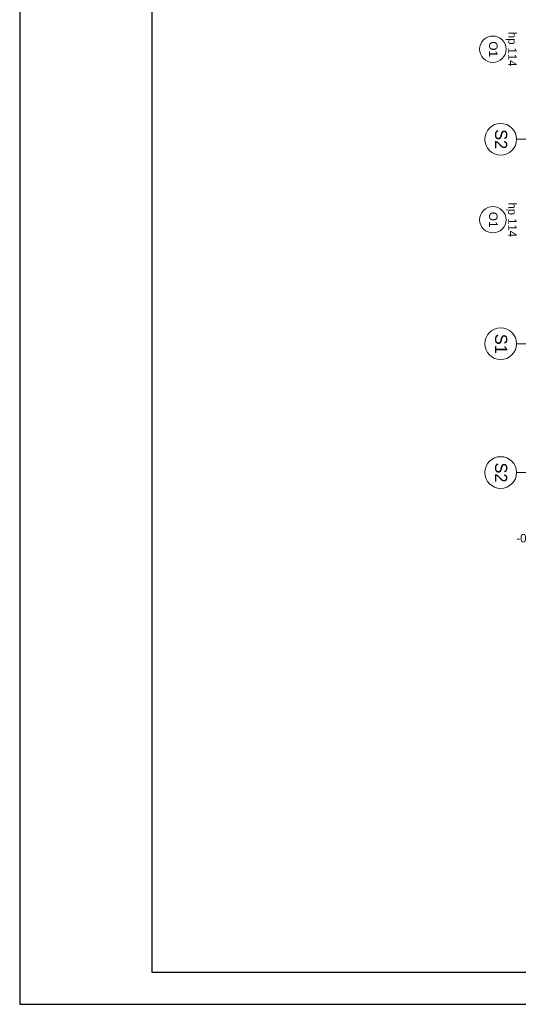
# Model space of a CAD drawing. Extents: x -440864 to -355682, y 13652 to 155872.
# Tile 1 of 179: x -440757 to -431313, y 13652 to 32302. Entities that reach past the tile are written whole.
import ezdxf

# ---------------------------------------------------------------- set-up
doc = ezdxf.new("R2010")
doc.units = 0
doc.header["$MEASUREMENT"] = 0
for name, color, linetype in [('#podkład', 252, 'Continuous'), ('_TABELA', 7, 'Continuous'), ('Arch opisy', 252, 'Continuous'), ('INWENT RZĘDNE', 252, 'Continuous')]:
    doc.layers.add(name, color=color, linetype=linetype)
for name, color, linetype, lineweight in [('Arch opisy okien_Nr_Pióra__9', 252, 'Continuous', 13), ('Arch opisy_Nr_Pióra__1', 252, 'Continuous', 25), ('Arch opisy_Nr_Pióra__21', 252, 'Continuous', 9), ('Arch opisy_Nr_Pióra__9', 252, 'Continuous', 13), ('INWENT RZĘDNE_Nr_Pióra__21', 252, 'Continuous', 9), ('INWENT. OKNA_Nr_Pióra__21', 252, 'Continuous', 9)]:
    doc.layers.add(name, color=color, linetype=linetype, lineweight=lineweight)
doc.styles.add('GENERATED_STYLE_10', font='arial.ttf')
doc.styles.add('GENERATED_STYLE_2', font='txt')
doc.styles.add('GENERATED_STYLE_5', font='txt')

# ---------------------------------------------------------------- blocks, each defined once
blk = doc.blocks.new('Koty wysokościowe_15', base_point=(-430804, 22171))
at = {"layer": 'INWENT RZĘDNE_Nr_Pióra__21', "linetype": 'Continuous'}
for points in [[(-430804, 22171), (-430704, 22171), (-430712, 22209), (-430733, 22241), (-430766, 22263), (-430804, 22271)], [(-430804, 22171), (-430904, 22171), (-430896, 22132), (-430875, 22100), (-430842, 22078), (-430804, 22071)]]:
    blk.add_hatch(color=256, dxfattribs=at).paths.add_polyline_path(points, flags=0)
for p, q in [((-430804, 21971), (-430804, 22371)), ((-431004, 22171), (-430604, 22171))]:
    blk.add_line(p, q, dxfattribs=at)
blk.add_circle((-430804, 22171), 100, dxfattribs=at)
at = {"layer": 'INWENT RZĘDNE_Nr_Pióra__21', "insert": (-431349, 22371), "char_height": 160, "attachment_point": 7, "style": 'GENERATED_STYLE_2'}
blk.add_mtext('{-0,74}', dxfattribs=at)
blk = doc.blocks.new('Linia_45', base_point=(-430485, 26163))
at = {"layer": 'Arch opisy_Nr_Pióra__21', "linetype": 'Continuous'}
blk.add_line((-430485, 26163), (-431345, 26163), dxfattribs=at)
blk.add_circle((-431645, 26163), 300, dxfattribs=at)
blk = doc.blocks.new('Linia_60', base_point=(-430485, 30038))
at = {"layer": 'Arch opisy_Nr_Pióra__21', "linetype": 'Continuous'}
blk.add_line((-430485, 30038), (-431345, 30038), dxfattribs=at)
blk.add_circle((-431645, 30038), 300, dxfattribs=at)
blk = doc.blocks.new('Linia_62', base_point=(-430485, 23725))
at = {"layer": 'Arch opisy_Nr_Pióra__21', "linetype": 'Continuous'}
blk.add_line((-430485, 23725), (-431345, 23725), dxfattribs=at)
blk.add_circle((-431645, 23725), 300, dxfattribs=at)
blk = doc.blocks.new('parter')
at = {"layer": 'Arch opisy_Nr_Pióra__9', "color": 252, "linetype": 'Continuous'}
for centre in [(-431795, 31743), (-431795, 28513)]:
    blk.add_circle(centre, 250, dxfattribs=at)
at = {"layer": 'Arch opisy', "color": 252, "linetype": 'Continuous'}
for name, p in [('Linia_60', (-430485, 30038)), ('Linia_45', (-430485, 26163)), ('Linia_62', (-430485, 23725))]:
    blk.add_blockref(name, p, dxfattribs=at)
at = {"layer": 'INWENT RZĘDNE', "color": 252}
blk.add_blockref('Koty wysokościowe_15', (-430804, 22171), dxfattribs=at)
at = {"layer": 'Arch opisy okien_Nr_Pióra__9', "color": 252, "linetype": 'Continuous', "char_height": 160, "attachment_point": 2, "rotation": 270, "style": 'GENERATED_STYLE_10'}
for insert in [(-431706, 31743), (-431706, 28513)]:
    blk.add_mtext('{O1}', dxfattribs=dict(at, insert=insert))
at = {"layer": 'Arch opisy_Nr_Pióra__1', "color": 252, "linetype": 'Continuous', "char_height": 230, "attachment_point": 2, "rotation": 270, "style": 'GENERATED_STYLE_5'}
for s, insert in [('{S2}', (-431523, 30038)), ('{S1}', (-431523, 26163)), ('{S2}', (-431523, 23725))]:
    blk.add_mtext(s, dxfattribs=dict(at, insert=insert))
at = {"layer": 'INWENT. OKNA_Nr_Pióra__21', "color": 252, "linetype": 'Continuous', "char_height": 160, "attachment_point": 2, "rotation": 270, "style": 'GENERATED_STYLE_5'}
for insert in [(-431344, 31743), (-431344, 28513)]:
    blk.add_mtext('{hp 114}', dxfattribs=dict(at, insert=insert))

msp = doc.modelspace()

# ---------------------------------------------------------------- block references
at = {"layer": '#podkład', "color": 3, "lineweight": 50}
msp.add_blockref('parter', (0, 0), dxfattribs=at)

# ---------------------------------------------------------------- next in the draw order: linework, layer by layer
at = {"layer": '_TABELA', "color": 7}
msp.add_lwpolyline([(-440757.2, 43351.9), (-398757.2, 43351.9), (-440757.2, 43351.9), (-440757.2, 13651.9), (-398757.2, 13651.9), (-398757.2, 43351.9)], dxfattribs=at)
msp.add_lwpolyline([(-399357.2, 42741.9), (-438257.2, 42741.9), (-438257.2, 14261.9), (-399357.2, 14261.9)], close=True, dxfattribs=at)

doc.saveas('drawing.dxf')
